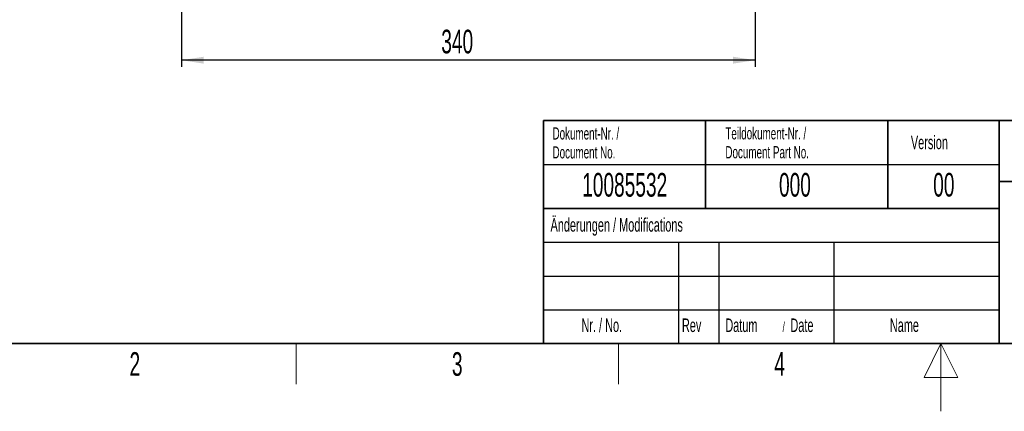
# Model space of a CAD drawing. Header units: millimetres. Extents: x 5 to 418, y 2 to 292.
# Tile 2 of 23: x 81 to 226, y 2 to 60. Entities that reach past the tile are written whole.
import ezdxf

# ---------------------------------------------------------------- set-up
doc = ezdxf.new("R2010")
doc.units = ezdxf.units.MM
doc.layers.add('SLD-0', color=7, linetype='Continuous')
doc.styles.add('SLDTEXTSTYLE0', font='TXT', dxfattribs={"width": 0.605})
doc.dimstyles.new('SLDDIMSTYLE1', dxfattribs={"dimtxt": 3.5, "dimasz": 3.302, "dimexe": 0, "dimexo": 0.0625, "dimgap": 0.875, "dimtad": 1, "dimlfac": 4, "dimrnd": 1e-09, "dimzin": 12, "dimdsep": 46, "dimtxsty": 'SLDTEXTSTYLE0', "dimsah": 1, "dimcen": 0.09, "dimadec": 0, "dimazin": 3, "dimtfac": 1, "dimtofl": 0, "dimtmove": 0, "dimatfit": 3, "dimfxl": 1, "dimfrac": 2, "dimtolj": 1, "dimtzin": 12, "dimarcsym": 0})

# ---------------------------------------------------------------- blocks, each defined once
blk = doc.blocks.new('SW_NOTE_0_9')
at = {"layer": 'SLD-0', "color": 0, "char_height": 1.8, "attachment_point": 1, "style": 'SLDTEXTSTYLE0'}
for s, insert in [('Dokument-Nr. /', (0, 2.32)), ('Document No.', (0, -0.48))]:
    blk.add_mtext(s, dxfattribs=dict(at, insert=insert))
blk = doc.blocks.new('SW_NOTE_0_10')
at = {"layer": 'SLD-0', "color": 0, "char_height": 1.8, "attachment_point": 1, "style": 'SLDTEXTSTYLE0'}
for s, insert in [('Teildokument-Nr. /', (0, 2.32)), ('Document Part No.', (0, -0.48))]:
    blk.add_mtext(s, dxfattribs=dict(at, insert=insert))
blk = doc.blocks.new('SW_NOTE_0_11')
at = {"layer": 'SLD-0', "color": 0, "attachment_point": 1, "style": 'SLDTEXTSTYLE0'}
for s, insert, char_height in [('Datum', (0, 2.58), 2), ('/', (8.48, 2.08), 1.5), ('Date', (9.64, 2.58), 2)]:
    blk.add_mtext(s, dxfattribs=dict(at, insert=insert, char_height=char_height))
blk = doc.blocks.new('_D_6')
at = {"layer": 'SLD-0', "color": 7}
for p, q in [((104.5, 68.92), (104.5, 52.92)), ((189.5, 68.92), (189.5, 52.92)), ((189.5, 53.92), (104.5, 53.92))]:
    blk.add_line(p, q, dxfattribs=at)
for points in [[(104.5, 53.92), (107.81, 53.41), (107.81, 54.43)], [(189.5, 53.92), (186.2, 54.43), (186.2, 53.41)]]:
    blk.add_solid(points, dxfattribs=at)
at = {"layer": 'SLD-0', "color": 7, "insert": (142.99, 58.43), "char_height": 3.5, "attachment_point": 1, "style": 'SLDTEXTSTYLE0'}
blk.add_mtext('340', dxfattribs=at)

msp = doc.modelspace()

# ---------------------------------------------------------------- linework, layer by layer
at = {"layer": 'SLD-0', "lineweight": 35}
for p, q in [((158.1167, 45), (225.6167, 45)), ((158.1167, 45), (158.1167, 32)), ((182.1167, 45), (182.1167, 32)), ((209.1167, 45), (209.1167, 32)), ((225.6167, 45), (225.6167, 32)), ((225.6167, 45), (266.3305, 45)), ((225.6167, 45), (225.6167, 36)), ((225.6167, 36), (266.3305, 36)), ((225.6167, 36), (225.6167, 12)), ((158.1167, 32), (158.1167, 12)), ((158.1167, 32), (225.6167, 32)), ((225.6167, 32), (225.6167, 12)), ((26, 12), (408, 12)), ((158.1167, 12), (225.6167, 12)), ((225.6167, 12), (266.3305, 12))]:
    msp.add_line(p, q, dxfattribs=at)
at = {"layer": 'SLD-0'}
for p, q in [((158.1167, 38.5), (225.6167, 38.5)), ((158.1167, 27), (225.6167, 27)), ((178.1167, 27), (178.1167, 12)), ((184.1167, 27), (184.1167, 12)), ((201.1167, 27), (201.1167, 12)), ((158.1167, 22), (225.6167, 22)), ((158.1167, 17), (225.6167, 17))]:
    msp.add_line(p, q, dxfattribs=at)
at = {"layer": 'SLD-0', "lineweight": 25}
msp.add_line((158.1167, 32), (225.6167, 32), dxfattribs=at)
at = {"layer": 'SLD-0', "lineweight": 18}
for p, q in [((121.5, 6), (121.5, 12)), ((169.25, 6), (169.25, 12)), ((217, 12), (214.5, 7)), ((217, 2), (217, 12)), ((219.5, 7), (217, 12)), ((214.5, 7), (219.5, 7))]:
    msp.add_line(p, q, dxfattribs=at)

# ---------------------------------------------------------------- block references
at = {"layer": 'SLD-0'}
for name, p in [('SW_NOTE_0_9', (159.4707, 41.6688)), ('SW_NOTE_0_10', (185.0721, 41.687)), ('SW_NOTE_0_11', (185.0629, 13.1463))]:
    msp.add_blockref(name, p, dxfattribs=at)

# ---------------------------------------------------------------- texts
at = {"layer": 'SLD-0', "style": 'SLDTEXTSTYLE0'}
for s, insert, char_height, attachment_point in [('Version', (212.5452, 42.7601), 2, 1), ('10085532', (170.1557, 37.243), 3.5, 2), ('000', (195.3767, 37.243), 3.5, 2), ('00', (217.424, 37.2527), 3.5, 2), ('Änderungen / Modifications', (159.1698, 30.5619), 2, 1), ('Nr. / No.', (163.7532, 15.7244), 2, 1), ('Rev', (178.6351, 15.7244), 2, 1), ('Name', (209.4275, 15.729), 2, 1), ('2', (97.6027, 10.743), 3.5, 2), ('3', (145.3527, 10.743), 3.5, 2), ('4', (193.1027, 10.743), 3.5, 2)]:
    msp.add_mtext(s, dxfattribs=dict(at, insert=insert, char_height=char_height, attachment_point=attachment_point))

# ---------------------------------------------------------------- dimensions: what is measured, and where the dimension line sits
at = {"layer": 'SLD-0', "color": 7}
dim = msp.add_linear_dim(base=(104.5045, 53.9208), p1=(189.5045, 68.9208), p2=(104.5045, 68.9208), dimstyle='SLDDIMSTYLE1', dxfattribs=at)
dim.commit()
dim.dimension.update_dxf_attribs({"geometry": '_D_6', "text_midpoint": (147.0045, 53.9208), "dimtype": 160})

doc.saveas('drawing.dxf')
